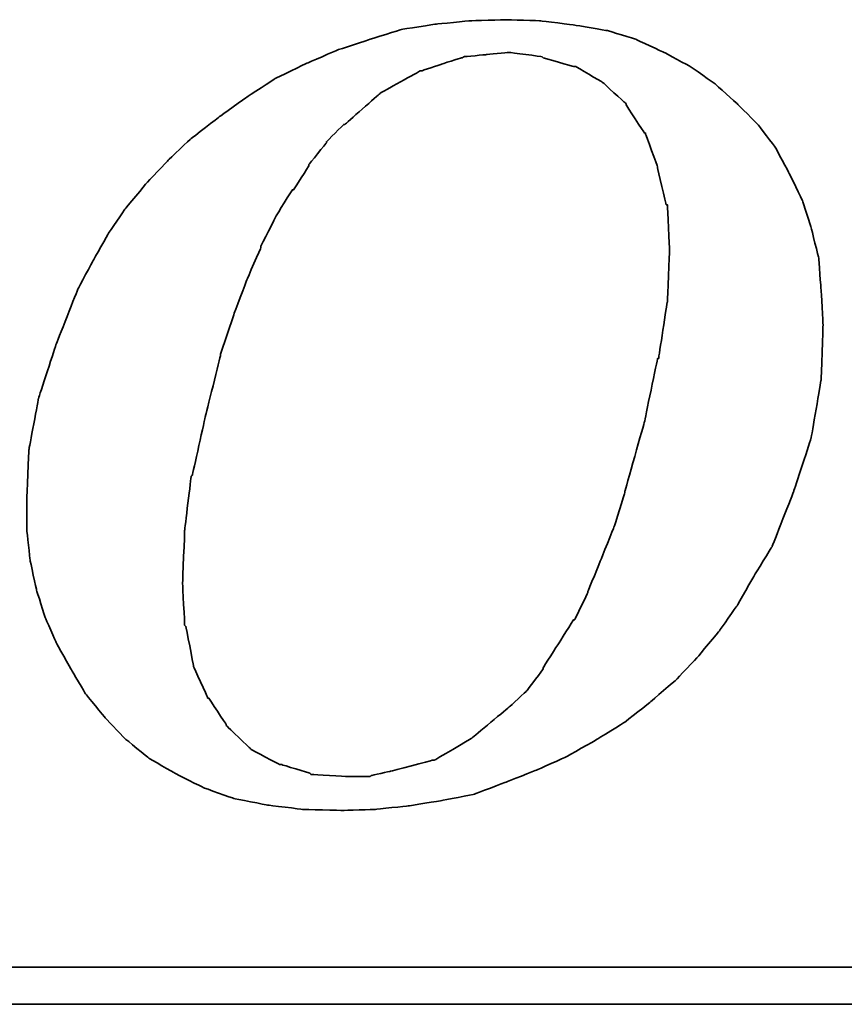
# Model space of a CAD drawing. Header units: millimetres. Extents: x 2 to 414, y -16 to 98.
# Tile 45 of 53: x 320.67 to 323.51, y 18.25 to 21.64. Entities that reach past the tile are written whole.
import ezdxf

# ---------------------------------------------------------------- set-up
doc = ezdxf.new("R2010")
doc.units = ezdxf.units.MM
doc.header["$LTSCALE"] = 0.15
doc.layers.add('DIM', color=4, linetype='CONTINUOUS')
doc.layers.add('layer 1', color=7, linetype='CONTINUOUS')

# ---------------------------------------------------------------- blocks, each defined once
blk = doc.blocks.new('TBI MOTION logo(完整正式版)')
at = {"layer": 'layer 1', "color": 22, "lineweight": 35}
for points, knots in [([(35.79625, -6.98375), (35.79625, -6.98375), (36.23125, -7.43875), (36.23125, -7.43875), (36.23125, -7.43875), (36.23125, -7.43875), (36.75625, -7.87125), (36.75625, -7.87125), (36.75625, -7.87125), (36.75625, -7.87125), (37.33125, -8.20375), (37.33125, -8.20375), (37.33125, -8.20375), (37.33125, -8.20375), (37.95625, -8.51875), (37.95625, -8.51875), (37.95625, -8.51875), (37.95625, -8.51875), (38.62625, -8.75875), (38.62625, -8.75875), (38.62625, -8.75875), (38.62625, -8.75875), (39.37125, -8.90375), (39.37125, -8.90375), (39.37125, -8.90375), (39.37125, -8.90375), (40.14125, -8.99875), (40.14125, -8.99875), (40.14125, -8.99875), (40.14125, -8.99875), (41.02625, -9.02375), (41.02625, -9.02375), (41.02625, -9.02375), (41.02625, -9.02375), (41.74625, -8.99875), (41.74625, -8.99875), (41.74625, -8.99875), (41.74625, -8.99875), (42.46625, -8.92375), (42.46625, -8.92375), (42.46625, -8.92375), (42.46625, -8.92375), (43.21125, -8.80625), (43.21125, -8.80625), (43.21125, -8.80625), (43.21125, -8.80625), (43.93125, -8.66375), (43.93125, -8.66375), (43.93125, -8.66375), (43.93125, -8.66375), (44.62625, -8.39875), (44.62625, -8.39875), (44.62625, -8.39875), (44.62625, -8.39875), (45.29625, -8.13375), (45.29625, -8.13375), (45.29625, -8.13375), (45.29625, -8.13375), (45.94625, -7.84375), (45.94625, -7.84375), (45.94625, -7.84375), (45.94625, -7.84375), (46.61625, -7.46375), (46.61625, -7.46375), (46.61625, -7.46375), (46.61625, -7.46375), (47.24125, -7.07875), (47.24125, -7.07875), (47.24125, -7.07875), (47.24125, -7.07875), (47.81625, -6.62375), (47.81625, -6.62375), (47.81625, -6.62375), (47.81625, -6.62375), (48.36875, -6.14375), (48.36875, -6.14375), (48.36875, -6.14375), (48.36875, -6.14375), (48.84625, -5.64125), (48.84625, -5.64125), (48.84625, -5.64125), (48.84625, -5.64125), (49.32625, -5.06375), (49.32625, -5.06375), (49.32625, -5.06375), (49.32625, -5.06375), (49.71125, -4.51374), (49.71125, -4.51374), (49.71125, -4.51374), (49.71125, -4.51374), (50.09625, -3.83874), (50.09625, -3.83874), (50.09625, -3.83874), (50.09625, -3.83874), (50.48125, -3.21374), (50.48125, -3.21374), (50.48125, -3.21374), (50.48125, -3.21374), (50.96125, -1.99125), (50.96125, -1.99125), (50.96125, -1.99125), (50.96125, -1.99125), (51.34375, -0.81875), (51.34375, -0.81875), (51.34375, -0.81875), (51.34375, -0.81875), (51.56125, 0.45624), (51.56125, 0.45624), (51.56125, 0.45624), (51.56125, 0.45624), (51.60625, 1.67624), (51.60625, 1.67624), (51.60625, 1.67624), (51.60625, 1.67624), (51.56125, 2.44625), (51.56125, 2.44625), (51.56125, 2.44625), (51.56125, 2.44625), (51.51125, 3.14125), (51.51125, 3.14125), (51.51125, 3.14125), (51.51125, 3.14125), (51.34375, 3.81125), (51.34375, 3.81125), (51.34375, 3.81125), (51.34375, 3.81125), (51.15125, 4.41125), (51.15125, 4.41125), (51.15125, 4.41125), (51.15125, 4.41125), (50.86125, 5.01125), (50.86125, 5.01125), (50.86125, 5.01125), (50.86125, 5.01125), (50.55125, 5.58875), (50.55125, 5.58875), (50.55125, 5.58875), (50.55125, 5.58875), (50.16625, 6.09125), (50.16625, 6.09125), (50.16625, 6.09125), (50.16625, 6.09125), (49.71125, 6.54875), (49.71125, 6.54875), (49.71125, 6.54875), (49.71125, 6.54875), (49.23125, 6.98125), (49.23125, 6.98125), (49.23125, 6.98125), (49.23125, 6.98125), (48.67875, 7.36625), (48.67875, 7.36625), (48.67875, 7.36625), (48.67875, 7.36625), (48.10375, 7.67625), (48.10375, 7.67625), (48.10375, 7.67625), (48.10375, 7.67625), (47.48125, 7.96375), (47.48125, 7.96375), (47.48125, 7.96375), (47.48125, 7.96375), (46.85625, 8.15625), (46.85625, 8.15625), (46.85625, 8.15625), (46.85625, 8.15625), (46.13625, 8.27624), (46.13625, 8.27624), (46.13625, 8.27624), (46.13625, 8.27624), (45.39125, 8.37125), (45.39125, 8.37125), (45.39125, 8.37125), (45.39125, 8.37125), (44.62625, 8.39624), (44.62625, 8.39624), (44.62625, 8.39624), (44.62625, 8.39624), (43.83625, 8.37125), (43.83625, 8.37125), (43.83625, 8.37125), (43.83625, 8.37125), (43.09125, 8.30125), (43.09125, 8.30125), (43.09125, 8.30125), (43.09125, 8.30125), (42.32125, 8.18125), (42.32125, 8.18125), (42.32125, 8.18125), (42.32125, 8.18125), (41.62875, 7.96375), (41.62875, 7.96375), (41.62875, 7.96375), (41.62875, 7.96375), (40.90625, 7.72625), (40.90625, 7.72625), (40.90625, 7.72625), (40.90625, 7.72625), (40.23624, 7.43625), (40.23624, 7.43625), (40.23624, 7.43625), (40.23624, 7.43625), (39.54124, 7.10125), (39.54124, 7.10125), (39.54124, 7.10125), (39.54124, 7.10125), (38.91625, 6.69125), (38.91625, 6.69125), (38.91625, 6.69125), (38.91625, 6.69125), (38.31625, 6.26125), (38.31625, 6.26125), (38.31625, 6.26125), (38.31625, 6.26125), (37.69125, 5.78125), (37.69125, 5.78125), (37.69125, 5.78125), (37.69125, 5.78125), (37.18625, 5.30125), (37.18625, 5.30125), (37.18625, 5.30125), (37.18625, 5.30125), (36.70625, 4.79624), (36.70625, 4.79624), (36.70625, 4.79624), (36.70625, 4.79624), (36.23125, 4.22125), (36.23125, 4.22125), (36.23125, 4.22125), (36.23125, 4.22125), (35.87124, 3.69375), (35.87124, 3.69375), (35.87124, 3.69375), (35.87124, 3.69375), (35.53125, 3.09125), (35.53125, 3.09125), (35.53125, 3.09125), (35.53125, 3.09125), (35.19875, 2.47125), (35.19875, 2.47125), (35.19875, 2.47125), (35.19875, 2.47125), (34.71625, 1.24625), (34.71625, 1.24625), (34.71625, 1.24625), (34.71625, 1.24625), (34.33125, 0.06874), (34.33125, 0.06874), (34.33125, 0.06874), (34.33125, 0.06874), (34.11625, -1.07875), (34.11625, -1.07875), (34.11625, -1.07875), (34.11625, -1.07875), (34.07125, -2.15875), (34.07125, -2.15875), (34.07125, -2.15875), (34.07125, -2.15875), (34.07125, -2.85375), (34.07125, -2.85375), (34.07125, -2.85375), (34.07125, -2.85375), (34.14125, -3.50375), (34.14125, -3.50375), (34.14125, -3.50375), (34.14125, -3.50375), (34.28625, -4.17375), (34.28625, -4.17375), (34.28625, -4.17375), (34.28625, -4.17375), (34.47625, -4.77624), (34.47625, -4.77624), (34.47625, -4.77624), (34.47625, -4.77624), (34.71625, -5.32625), (34.71625, -5.32625), (34.71625, -5.32625), (34.71625, -5.32625), (35.05375, -5.92875), (35.05375, -5.92875), (35.05375, -5.92875), (35.05375, -5.92875), (35.36375, -6.45375), (35.36375, -6.45375), (35.36375, -6.45375), (35.36375, -6.45375), (35.79625, -6.98375), (35.79625, -6.98375)], [0, 0, 0, 0, 0.01388889, 0.01388889, 0.01388889, 0.0138889, 0.02777778, 0.02777778, 0.02777778, 0.02777779, 0.04166667, 0.04166667, 0.04166667, 0.04166668, 0.05555556, 0.05555556, 0.05555556, 0.05555557, 0.06944444, 0.06944444, 0.06944444, 0.06944445, 0.08333333, 0.08333333, 0.08333333, 0.08333334, 0.09722222, 0.09722222, 0.09722222, 0.09722223, 0.11111111, 0.11111111, 0.11111111, 0.11111112, 0.125, 0.125, 0.125, 0.12500001, 0.13888889, 0.13888889, 0.13888889, 0.1388889, 0.15277778, 0.15277778, 0.15277778, 0.15277779, 0.16666667, 0.16666667, 0.16666667, 0.16666668, 0.18055556, 0.18055556, 0.18055556, 0.18055557, 0.19444444, 0.19444444, 0.19444444, 0.19444445, 0.20833333, 0.20833333, 0.20833333, 0.20833334, 0.22222222, 0.22222222, 0.22222222, 0.22222223, 0.23611111, 0.23611111, 0.23611111, 0.23611112, 0.25, 0.25, 0.25, 0.25000001, 0.26388889, 0.26388889, 0.26388889, 0.2638889, 0.27777778, 0.27777778, 0.27777778, 0.27777779, 0.29166667, 0.29166667, 0.29166667, 0.29166668, 0.30555556, 0.30555556, 0.30555556, 0.30555557, 0.31944444, 0.31944444, 0.31944444, 0.31944445, 0.33333333, 0.33333333, 0.33333333, 0.33333334, 0.34722222, 0.34722222, 0.34722222, 0.34722223, 0.36111111, 0.36111111, 0.36111111, 0.36111112, 0.375, 0.375, 0.375, 0.37500001, 0.38888889, 0.38888889, 0.38888889, 0.3888889, 0.40277778, 0.40277778, 0.40277778, 0.40277779, 0.41666667, 0.41666667, 0.41666667, 0.41666668, 0.43055556, 0.43055556, 0.43055556, 0.43055557, 0.44444444, 0.44444444, 0.44444444, 0.44444445, 0.45833333, 0.45833333, 0.45833333, 0.45833334, 0.47222222, 0.47222222, 0.47222222, 0.47222223, 0.48611111, 0.48611111, 0.48611111, 0.48611112, 0.5, 0.5, 0.5, 0.50000001, 0.51388889, 0.51388889, 0.51388889, 0.5138889, 0.52777778, 0.52777778, 0.52777778, 0.52777779, 0.54166667, 0.54166667, 0.54166667, 0.54166668, 0.55555556, 0.55555556, 0.55555556, 0.55555557, 0.56944444, 0.56944444, 0.56944444, 0.56944445, 0.58333333, 0.58333333, 0.58333333, 0.58333334, 0.59722222, 0.59722222, 0.59722222, 0.59722223, 0.61111111, 0.61111111, 0.61111111, 0.61111112, 0.625, 0.625, 0.625, 0.62500001, 0.63888889, 0.63888889, 0.63888889, 0.6388889, 0.65277778, 0.65277778, 0.65277778, 0.65277779, 0.66666667, 0.66666667, 0.66666667, 0.66666668, 0.68055556, 0.68055556, 0.68055556, 0.68055557, 0.69444444, 0.69444444, 0.69444444, 0.69444445, 0.70833333, 0.70833333, 0.70833333, 0.70833334, 0.72222222, 0.72222222, 0.72222222, 0.72222223, 0.73611111, 0.73611111, 0.73611111, 0.73611112, 0.75, 0.75, 0.75, 0.75000001, 0.76388889, 0.76388889, 0.76388889, 0.7638889, 0.77777778, 0.77777778, 0.77777778, 0.77777779, 0.79166667, 0.79166667, 0.79166667, 0.79166668, 0.80555556, 0.80555556, 0.80555556, 0.80555557, 0.81944444, 0.81944444, 0.81944444, 0.81944445, 0.83333333, 0.83333333, 0.83333333, 0.83333334, 0.84722222, 0.84722222, 0.84722222, 0.84722223, 0.86111111, 0.86111111, 0.86111111, 0.86111112, 0.875, 0.875, 0.875, 0.87500001, 0.88888889, 0.88888889, 0.88888889, 0.8888889, 0.90277778, 0.90277778, 0.90277778, 0.90277779, 0.91666667, 0.91666667, 0.91666667, 0.91666668, 0.93055556, 0.93055556, 0.93055556, 0.93055557, 0.94444444, 0.94444444, 0.94444444, 0.94444445, 0.95833333, 0.95833333, 0.95833333, 0.95833334, 0.97222222, 0.97222222, 0.97222222, 0.97222223, 0.98611111, 0.98611111, 0.98611111, 0.98611112, 1, 1, 1, 1]), ([(38.33875, 1.03124), (38.33875, 1.03124), (38.62625, 1.89625), (38.62625, 1.89625), (38.62625, 1.89625), (38.62625, 1.89625), (38.91625, 2.66375), (38.91625, 2.66375), (38.91625, 2.66375), (38.91625, 2.66375), (39.22625, 3.38125), (39.22625, 3.38125), (39.22625, 3.38125), (39.22625, 3.38125), (39.22625, 3.40624), (39.22625, 3.40624), (39.22625, 3.40624), (39.22625, 3.40624), (39.56124, 4.07624), (39.56124, 4.07624), (39.56124, 4.07624), (39.56124, 4.07624), (39.92125, 4.65125), (39.92125, 4.65125), (39.92125, 4.65125), (39.92125, 4.65125), (39.94625, 4.65125), (39.94625, 4.65125), (39.94625, 4.65125), (39.94625, 4.65125), (40.28125, 5.17875), (40.28125, 5.17875), (40.28125, 5.17875), (40.28125, 5.17875), (40.28125, 5.20375), (40.28125, 5.20375), (40.28125, 5.20375), (40.28125, 5.20375), (40.66875, 5.68625), (40.66875, 5.68625), (40.66875, 5.68625), (40.66875, 5.68625), (40.66875, 5.70625), (40.66875, 5.70625), (40.66875, 5.70625), (40.66875, 5.70625), (41.05124, 6.09125), (41.05124, 6.09125), (41.05124, 6.09125), (41.05124, 6.09125), (41.07625, 6.09125), (41.07625, 6.09125), (41.07625, 6.09125), (41.07625, 6.09125), (41.84125, 6.76625), (41.84125, 6.76625), (41.84125, 6.76625), (41.84125, 6.76625), (41.86625, 6.78625), (41.86625, 6.78625), (41.86625, 6.78625), (41.86625, 6.78625), (42.73125, 7.26624), (42.73125, 7.26624), (42.73125, 7.26624), (42.73125, 7.26624), (42.75625, 7.26624), (42.75625, 7.26624), (42.75625, 7.26624), (42.75625, 7.26624), (43.18625, 7.41125), (43.18625, 7.41125), (43.18625, 7.41125), (43.18625, 7.41125), (43.64125, 7.55625), (43.64125, 7.55625), (43.64125, 7.55625), (43.64125, 7.55625), (43.66625, 7.55625), (43.66625, 7.55625), (43.66625, 7.55625), (43.66625, 7.55625), (43.69125, 7.58124), (43.69125, 7.58124), (43.69125, 7.58124), (43.69125, 7.58124), (44.19125, 7.62625), (44.19125, 7.62625), (44.19125, 7.62625), (44.19125, 7.62625), (44.67125, 7.67625), (44.67125, 7.67625), (44.67125, 7.67625), (44.67125, 7.67625), (44.69625, 7.67625), (44.69625, 7.67625), (44.69625, 7.67625), (44.69625, 7.67625), (45.41875, 7.58124), (45.41875, 7.58124), (45.41875, 7.58124), (45.41875, 7.58124), (45.44125, 7.55625), (45.44125, 7.55625), (45.44125, 7.55625), (45.44125, 7.55625), (46.11125, 7.36625), (46.11125, 7.36625), (46.11125, 7.36625), (46.11125, 7.36625), (46.13625, 7.36625), (46.13625, 7.36625), (46.13625, 7.36625), (46.13625, 7.36625), (46.15875, 7.36625), (46.15875, 7.36625), (46.15875, 7.36625), (46.15875, 7.36625), (46.73625, 7.02624), (46.73625, 7.02624), (46.73625, 7.02624), (46.73625, 7.02624), (46.76125, 7.00624), (46.76125, 7.00624), (46.76125, 7.00624), (46.76125, 7.00624), (47.24125, 6.57124), (47.24125, 6.57124), (47.24125, 6.57124), (47.24125, 6.57124), (47.26625, 6.54875), (47.26625, 6.54875), (47.26625, 6.54875), (47.26625, 6.54875), (47.26625, 6.52375), (47.26625, 6.52375), (47.26625, 6.52375), (47.26625, 6.52375), (47.67375, 5.89875), (47.67375, 5.89875), (47.67375, 5.89875), (47.67375, 5.89875), (47.69625, 5.89875), (47.69625, 5.89875), (47.69625, 5.89875), (47.69625, 5.89875), (47.69625, 5.87625), (47.69625, 5.87625), (47.69625, 5.87625), (47.69625, 5.87625), (47.96125, 5.15625), (47.96125, 5.15625), (47.96125, 5.15625), (47.96125, 5.15625), (47.96125, 5.13125), (47.96125, 5.13125), (47.96125, 5.13125), (47.96125, 5.13125), (48.15125, 4.31875), (48.15125, 4.31875), (48.15125, 4.31875), (48.15125, 4.31875), (48.17625, 4.31875), (48.17625, 4.31875), (48.17625, 4.31875), (48.17625, 4.31875), (48.17625, 4.29125), (48.17625, 4.29125), (48.17625, 4.29125), (48.17625, 4.29125), (48.22625, 3.33125), (48.22625, 3.33125), (48.22625, 3.33125), (48.22625, 3.33125), (48.22625, 3.30875), (48.22625, 3.30875), (48.22625, 3.30875), (48.22625, 3.30875), (48.17625, 2.20624), (48.17625, 2.20624), (48.17625, 2.20624), (48.17625, 2.20624), (48.17625, 2.18124), (48.17625, 2.18124), (48.17625, 2.18124), (48.17625, 2.18124), (47.98375, 0.93624), (47.98375, 0.93624), (47.98375, 0.93624), (47.98375, 0.93624), (47.96125, 0.93624), (47.96125, 0.93624), (47.96125, 0.93624), (47.96125, 0.93624), (47.67375, -0.45874), (47.67375, -0.45874), (47.67375, -0.45874), (47.67375, -0.45874), (47.24125, -1.99125), (47.24125, -1.99125), (47.24125, -1.99125), (47.24125, -1.99125), (47.24125, -2.01874), (47.24125, -2.01874), (47.24125, -2.01874), (47.24125, -2.01874), (47.00125, -2.78375), (47.00125, -2.78375), (47.00125, -2.78375), (47.00125, -2.78375), (46.71125, -3.50375), (46.71125, -3.50375), (46.71125, -3.50375), (46.71125, -3.50375), (46.42625, -4.19875), (46.42625, -4.19875), (46.42625, -4.19875), (46.42625, -4.19875), (46.42625, -4.22375), (46.42625, -4.22375), (46.42625, -4.22375), (46.42625, -4.22375), (46.13625, -4.82374), (46.13625, -4.82374), (46.13625, -4.82374), (46.13625, -4.82374), (46.11125, -4.82374), (46.11125, -4.82374), (46.11125, -4.82374), (46.11125, -4.82374), (45.77625, -5.35125), (45.77625, -5.35125), (45.77625, -5.35125), (45.77625, -5.35125), (45.44125, -5.87875), (45.44125, -5.87875), (45.44125, -5.87875), (45.44125, -5.87875), (45.44125, -5.90375), (45.44125, -5.90375), (45.44125, -5.90375), (45.44125, -5.90375), (45.10625, -6.35875), (45.10625, -6.35875), (45.10625, -6.35875), (45.10625, -6.35875), (45.08125, -6.38375), (45.08125, -6.38375), (45.08125, -6.38375), (45.08125, -6.38375), (44.69625, -6.74375), (44.69625, -6.74375), (44.69625, -6.74375), (44.69625, -6.74375), (43.88375, -7.41625), (43.88375, -7.41625), (43.88375, -7.41625), (43.88375, -7.41625), (43.85625, -7.43875), (43.85625, -7.43875), (43.85625, -7.43875), (43.85625, -7.43875), (43.04125, -7.91875), (43.04125, -7.91875), (43.04125, -7.91875), (43.04125, -7.91875), (43.01625, -7.91875), (43.01625, -7.91875), (43.01625, -7.91875), (43.01625, -7.91875), (42.99625, -7.91875), (42.99625, -7.91875), (42.99625, -7.91875), (42.99625, -7.91875), (42.08125, -8.15875), (42.08125, -8.15875), (42.08125, -8.15875), (42.08125, -8.15875), (41.65125, -8.25625), (41.65125, -8.25625), (41.65125, -8.25625), (41.65125, -8.25625), (41.62875, -8.27875), (41.62875, -8.27875), (41.62875, -8.27875), (41.62875, -8.27875), (41.60125, -8.27875), (41.60125, -8.27875), (41.60125, -8.27875), (41.60125, -8.27875), (41.12125, -8.27875), (41.12125, -8.27875), (41.12125, -8.27875), (41.12125, -8.27875), (40.35624, -8.23125), (40.35624, -8.23125), (40.35624, -8.23125), (40.35624, -8.23125), (40.33125, -8.23125), (40.33125, -8.23125), (40.33125, -8.23125), (40.33125, -8.23125), (40.30625, -8.20375), (40.30625, -8.20375), (40.30625, -8.20375), (40.30625, -8.20375), (39.68375, -8.01375), (39.68375, -8.01375), (39.68375, -8.01375), (39.68375, -8.01375), (39.66124, -8.01375), (39.66124, -8.01375), (39.66124, -8.01375), (39.66124, -8.01375), (39.63625, -8.01375), (39.63625, -8.01375), (39.63625, -8.01375), (39.63625, -8.01375), (39.01125, -7.67875), (39.01125, -7.67875), (39.01125, -7.67875), (39.01125, -7.67875), (38.98875, -7.65375), (38.98875, -7.65375), (38.98875, -7.65375), (38.98875, -7.65375), (38.48625, -7.17375), (38.48625, -7.17375), (38.48625, -7.17375), (38.48625, -7.17375), (38.45875, -7.14875), (38.45875, -7.14875), (38.45875, -7.14875), (38.45875, -7.14875), (38.45875, -7.12875), (38.45875, -7.12875), (38.45875, -7.12875), (38.45875, -7.12875), (38.07625, -6.54875), (38.07625, -6.54875), (38.07625, -6.54875), (38.07625, -6.54875), (38.05125, -6.54875), (38.05125, -6.54875), (38.05125, -6.54875), (38.05125, -6.54875), (38.05125, -6.52875), (38.05125, -6.52875), (38.05125, -6.52875), (38.05125, -6.52875), (37.74125, -5.85375), (37.74125, -5.85375), (37.74125, -5.85375), (37.74125, -5.85375), (37.74125, -5.82875), (37.74125, -5.82875), (37.74125, -5.82875), (37.74125, -5.82875), (37.57375, -4.96875), (37.57375, -4.96875), (37.57375, -4.96875), (37.57375, -4.96875), (37.54625, -4.94375), (37.54625, -4.94375), (37.54625, -4.94375), (37.54625, -4.94375), (37.50125, -4.03375), (37.50125, -4.03375), (37.50125, -4.03375), (37.50125, -4.03375), (37.50125, -4.00875), (37.50125, -4.00875), (37.50125, -4.00875), (37.50125, -4.00875), (37.54625, -2.85375), (37.54625, -2.85375), (37.54625, -2.85375), (37.54625, -2.85375), (37.69125, -1.65875), (37.69125, -1.65875), (37.69125, -1.65875), (37.69125, -1.65875), (37.71624, -1.63375), (37.71624, -1.63375), (37.71624, -1.63375), (37.71624, -1.63375), (38.00375, -0.33875), (38.00375, -0.33875), (38.00375, -0.33875), (38.00375, -0.33875), (38.33875, 1.00624), (38.33875, 1.00624), (38.33875, 1.00624), (38.33875, 1.00624), (38.33875, 1.03124), (38.33875, 1.03124)], [0, 0, 0, 0, 0.01010101, 0.01010101, 0.01010101, 0.01010102, 0.02020202, 0.02020202, 0.02020202, 0.02020203, 0.03030303, 0.03030303, 0.03030303, 0.03030304, 0.04040404, 0.04040404, 0.04040404, 0.04040405, 0.05050505, 0.05050505, 0.05050505, 0.05050506, 0.06060606, 0.06060606, 0.06060606, 0.06060607, 0.07070707, 0.07070707, 0.07070707, 0.07070708, 0.08080808, 0.08080808, 0.08080808, 0.08080809, 0.09090909, 0.09090909, 0.09090909, 0.0909091, 0.1010101, 0.1010101, 0.1010101, 0.10101011, 0.11111111, 0.11111111, 0.11111111, 0.11111112, 0.12121212, 0.12121212, 0.12121212, 0.12121213, 0.13131313, 0.13131313, 0.13131313, 0.13131314, 0.14141414, 0.14141414, 0.14141414, 0.14141415, 0.15151515, 0.15151515, 0.15151515, 0.15151516, 0.16161616, 0.16161616, 0.16161616, 0.16161617, 0.17171717, 0.17171717, 0.17171717, 0.17171718, 0.18181818, 0.18181818, 0.18181818, 0.18181819, 0.19191919, 0.19191919, 0.19191919, 0.1919192, 0.2020202, 0.2020202, 0.2020202, 0.20202021, 0.21212121, 0.21212121, 0.21212121, 0.21212122, 0.22222222, 0.22222222, 0.22222222, 0.22222223, 0.23232323, 0.23232323, 0.23232323, 0.23232324, 0.24242424, 0.24242424, 0.24242424, 0.24242425, 0.25252525, 0.25252525, 0.25252525, 0.25252526, 0.26262626, 0.26262626, 0.26262626, 0.26262627, 0.27272727, 0.27272727, 0.27272727, 0.27272728, 0.28282828, 0.28282828, 0.28282828, 0.28282829, 0.29292929, 0.29292929, 0.29292929, 0.2929293, 0.3030303, 0.3030303, 0.3030303, 0.30303031, 0.31313131, 0.31313131, 0.31313131, 0.31313132, 0.32323232, 0.32323232, 0.32323232, 0.32323233, 0.33333333, 0.33333333, 0.33333333, 0.33333334, 0.34343434, 0.34343434, 0.34343434, 0.34343435, 0.35353535, 0.35353535, 0.35353535, 0.35353536, 0.36363636, 0.36363636, 0.36363636, 0.36363637, 0.37373737, 0.37373737, 0.37373737, 0.37373738, 0.38383838, 0.38383838, 0.38383838, 0.38383839, 0.39393939, 0.39393939, 0.39393939, 0.3939394, 0.4040404, 0.4040404, 0.4040404, 0.40404041, 0.41414141, 0.41414141, 0.41414141, 0.41414142, 0.42424242, 0.42424242, 0.42424242, 0.42424243, 0.43434343, 0.43434343, 0.43434343, 0.43434344, 0.44444444, 0.44444444, 0.44444444, 0.44444445, 0.45454545, 0.45454545, 0.45454545, 0.45454546, 0.46464646, 0.46464646, 0.46464646, 0.46464647, 0.47474747, 0.47474747, 0.47474747, 0.47474748, 0.48484848, 0.48484848, 0.48484848, 0.48484849, 0.49494949, 0.49494949, 0.49494949, 0.4949495, 0.50505051, 0.50505051, 0.50505051, 0.50505052, 0.51515152, 0.51515152, 0.51515152, 0.51515153, 0.52525253, 0.52525253, 0.52525253, 0.52525254, 0.53535354, 0.53535354, 0.53535354, 0.53535355, 0.54545455, 0.54545455, 0.54545455, 0.54545456, 0.55555556, 0.55555556, 0.55555556, 0.55555557, 0.56565657, 0.56565657, 0.56565657, 0.56565658, 0.57575758, 0.57575758, 0.57575758, 0.57575759, 0.58585859, 0.58585859, 0.58585859, 0.5858586, 0.5959596, 0.5959596, 0.5959596, 0.59595961, 0.60606061, 0.60606061, 0.60606061, 0.60606062, 0.61616162, 0.61616162, 0.61616162, 0.61616163, 0.62626263, 0.62626263, 0.62626263, 0.62626264, 0.63636364, 0.63636364, 0.63636364, 0.63636365, 0.64646465, 0.64646465, 0.64646465, 0.64646466, 0.65656566, 0.65656566, 0.65656566, 0.65656567, 0.66666667, 0.66666667, 0.66666667, 0.66666668, 0.67676768, 0.67676768, 0.67676768, 0.67676769, 0.68686869, 0.68686869, 0.68686869, 0.6868687, 0.6969697, 0.6969697, 0.6969697, 0.69696971, 0.70707071, 0.70707071, 0.70707071, 0.70707072, 0.71717172, 0.71717172, 0.71717172, 0.71717173, 0.72727273, 0.72727273, 0.72727273, 0.72727274, 0.73737374, 0.73737374, 0.73737374, 0.73737375, 0.74747475, 0.74747475, 0.74747475, 0.74747476, 0.75757576, 0.75757576, 0.75757576, 0.75757577, 0.76767677, 0.76767677, 0.76767677, 0.76767678, 0.77777778, 0.77777778, 0.77777778, 0.77777779, 0.78787879, 0.78787879, 0.78787879, 0.7878788, 0.7979798, 0.7979798, 0.7979798, 0.79797981, 0.80808081, 0.80808081, 0.80808081, 0.80808082, 0.81818182, 0.81818182, 0.81818182, 0.81818183, 0.82828283, 0.82828283, 0.82828283, 0.82828284, 0.83838384, 0.83838384, 0.83838384, 0.83838385, 0.84848485, 0.84848485, 0.84848485, 0.84848486, 0.85858586, 0.85858586, 0.85858586, 0.85858587, 0.86868687, 0.86868687, 0.86868687, 0.86868688, 0.87878788, 0.87878788, 0.87878788, 0.87878789, 0.88888889, 0.88888889, 0.88888889, 0.8888889, 0.8989899, 0.8989899, 0.8989899, 0.89898991, 0.90909091, 0.90909091, 0.90909091, 0.90909092, 0.91919192, 0.91919192, 0.91919192, 0.91919193, 0.92929293, 0.92929293, 0.92929293, 0.92929294, 0.93939394, 0.93939394, 0.93939394, 0.93939395, 0.94949495, 0.94949495, 0.94949495, 0.94949496, 0.95959596, 0.95959596, 0.95959596, 0.95959597, 0.96969697, 0.96969697, 0.96969697, 0.96969698, 0.97979798, 0.97979798, 0.97979798, 0.97979799, 0.98989899, 0.98989899, 0.98989899, 0.989899, 1, 1, 1, 1]), ([(75.90875, -9.47875), (75.90875, -9.47875), (75.90875, -12.28625), (75.90875, -12.28625), (75.90875, -12.28625), (75.90875, -12.28625), (75.90875, -12.47875), (75.90875, -12.47875), (75.90875, -12.47875), (75.90875, -12.47875), (75.71625, -12.47875), (75.71625, -12.47875), (75.71625, -12.47875), (75.71625, -12.47875), (-88.32875, -12.47875), (-88.32875, -12.47875), (-88.32875, -12.47875), (-88.32875, -12.47875), (-88.32875, -13.29375), (-88.32875, -13.29375), (-88.32875, -13.29375), (-88.32875, -13.29375), (82.89125, -13.29375), (82.89125, -13.29375), (82.89125, -13.29375), (82.89125, -13.29375), (75.90875, -9.47875), (75.90875, -9.47875)], [0, 0, 0, 0, 0.14285714, 0.14285714, 0.14285714, 0.14285715, 0.28571429, 0.28571429, 0.28571429, 0.2857143, 0.42857143, 0.42857143, 0.42857143, 0.42857144, 0.57142857, 0.57142857, 0.57142857, 0.57142858, 0.71428571, 0.71428571, 0.71428571, 0.71428572, 0.85714286, 0.85714286, 0.85714286, 0.85714287, 1, 1, 1, 1])]:
    blk.add_open_spline(points, degree=3, knots=knots, dxfattribs=at)

msp = doc.modelspace()

# ---------------------------------------------------------------- block references
at = {"layer": 'DIM', "color": 7, "xscale": 0.1563722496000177, "yscale": 0.1563722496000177, "zscale": 0.1563722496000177}
msp.add_blockref('TBI MOTION logo(完整正式版)', (315.3679, 20.3311), dxfattribs=at)

doc.saveas('drawing.dxf')
